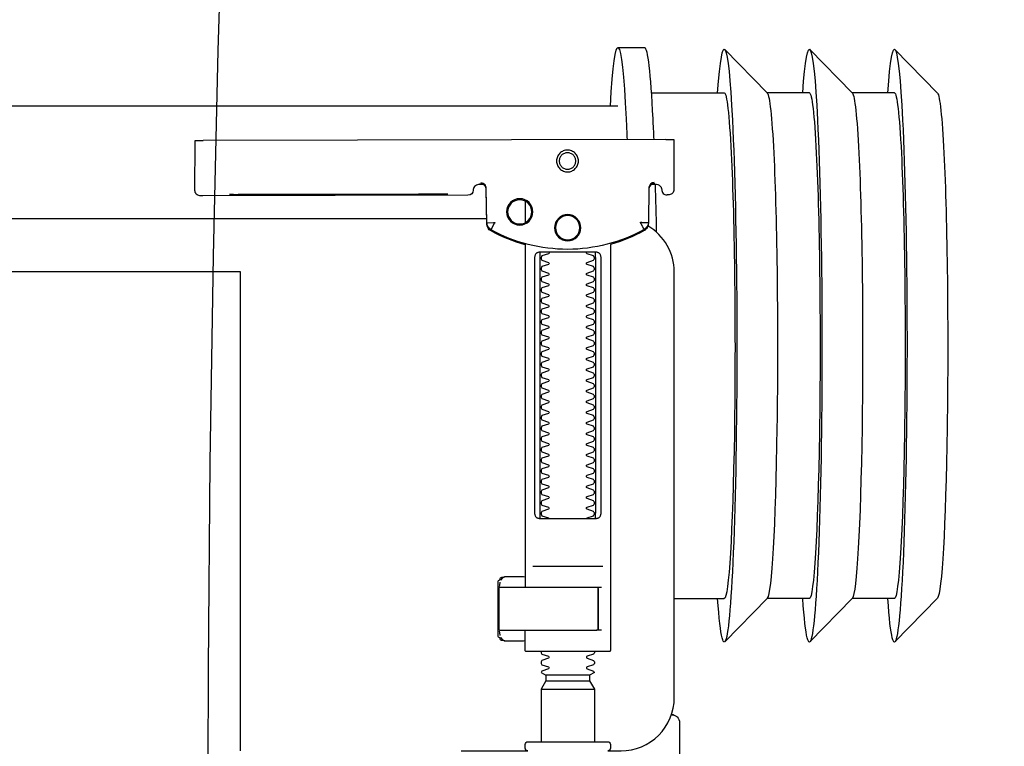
# Model space of a CAD drawing. Header units: millimetres. Extents: x 42924 to 92944, y -369470 to -179866.
# Tile 203 of 256: x 60986 to 61005, y -184049 to -184035. Entities that reach past the tile are written whole.
import ezdxf

# ---------------------------------------------------------------- set-up
doc = ezdxf.new("R2010")
doc.units = ezdxf.units.MM
doc.layers.get('0').update_dxf_attribs({"color": 8})
doc.layers.add('!!_@ wypos sanit nd', color=8, linetype='Continuous', plot=False)
doc.layers.add('E_SAP_ZASIĘG', color=150, linetype='Continuous', plot=False)

# ---------------------------------------------------------------- blocks, each defined once
blk = doc.blocks.new('A$C4ebe9e89')
for points in [[(-0.24944, 0.17326), (-0.24147, 0.18145)], [(-0.24136, 0.17331), (-0.23341, 0.17331), (-0.22548, 0.18145)], [(-0.22538, 0.17331), (-0.21743, 0.17331), (-0.2095, 0.18145)], [(-0.18941, 0.18181), (-0.19441, 0.18181)], [(-0.19567, 0.17331), (-0.20939, 0.17331)], [(-0.18941, 0.17081), (-0.04454, 0.17081), (-0.04035, 0.17071), (-0.03616, 0.17042), (-0.032, 0.16993), (-0.02786, 0.16925), (-0.02376, 0.16837), (-0.0197, 0.16731), (-0.0157, 0.16606), (-0.01176, 0.16462), (-0.00789, 0.163), (-0.0041, 0.1612), (-0.0004, 0.15923), (0.0032, 0.15708), (0.00671, 0.15478), (0.0101, 0.1523), (0.01337, 0.14968)], [(-0.19839, 0.16455), (-0.11148, 0.16437)], [(-0.19593, 0.15629), (-0.19608, 0.15629), (-0.19638, 0.15629), (-0.19593, 0.1562), (-0.19577, 0.15614), (-0.19563, 0.15605), (-0.19551, 0.15594), (-0.1954, 0.15581), (-0.19532, 0.15567), (-0.19526, 0.15551), (-0.19523, 0.15535)], [(-0.16479, 0.14865), (-0.16466, 0.1552), (-0.16464, 0.15536), (-0.1646, 0.15551), (-0.16454, 0.15566), (-0.16445, 0.15579), (-0.16435, 0.15591), (-0.16422, 0.15601), (-0.16408, 0.15609), (-0.16394, 0.15614), (-0.16348, 0.15622), (-0.1638, 0.15623), (-0.16395, 0.15623)], [(-0.12195, 0.15427), (-0.15195, 0.15433)], [(-0.15195, 0.15423), (-0.12195, 0.15417)], [(-0.172, 0.15297), (-0.172, 0.14892)], [(0.16493, 0.14968), (-0.16477, 0.14968)], [(-0.172, 0.14497), (-0.172, 0.08036)], [(-0.1852, 0.14236), (-0.1852, 0.09436)], [(-0.1748, 0.09436), (-0.1748, 0.14236)], [(-0.11847, 0.04968), (-0.11847, 0.13968), (0.11153, 0.13968), (0.11153, 0.04968)], [(-0.17342, 0.08436), (-0.18658, 0.08436)], [(-0.172, 0.0823), (-0.17167, 0.08236), (-0.1682, 0.08236), (-0.16809, 0.08236), (-0.16798, 0.08234), (-0.16789, 0.08225), (-0.16779, 0.08224), (-0.16762, 0.08223), (-0.16752, 0.08223), (-0.16741, 0.08221), (-0.1673, 0.08214), (-0.16725, 0.082), (-0.16725, 0.08174), (-0.16711, 0.08172), (-0.16701, 0.08168), (-0.16693, 0.08162), (-0.16687, 0.08148), (-0.16687, 0.07124), (-0.16691, 0.07111), (-0.16701, 0.07103), (-0.16725, 0.07098), (-0.16725, 0.07071), (-0.16728, 0.07061), (-0.16735, 0.07054), (-0.16746, 0.0705), (-0.16762, 0.07049), (-0.16775, 0.07048), (-0.16789, 0.07046), (-0.16797, 0.07039), (-0.16807, 0.07036), (-0.1682, 0.07036), (-0.17167, 0.07036), (-0.172, 0.07041)], [(-0.16829, 0.08235), (-0.16772, 0.08221), (-0.16738, 0.08176)], [(-0.18633, 0.08036), (-0.17526, 0.08036), (-0.17367, 0.08036)], [(-0.16723, 0.08135), (-0.16714, 0.08082), (-0.16713, 0.08055)], [(-0.24944, 0.07835), (-0.24147, 0.07016)], [(-0.24136, 0.07831), (-0.23341, 0.07831), (-0.22548, 0.07016)], [(-0.22538, 0.07831), (-0.21743, 0.07831), (-0.2095, 0.07016)], [(-0.2, 0.07831), (-0.20939, 0.07831)], [(-0.18633, 0.07236), (-0.1855, 0.07236), (-0.18567, 0.07246), (-0.1857, 0.07256)], [(-0.16713, 0.07216), (-0.16714, 0.0719), (-0.16723, 0.07137)], [(-0.16738, 0.07096), (-0.16772, 0.07051), (-0.16829, 0.07036)], [(-0.1841, 0.06388), (-0.1759, 0.06388)], [(-0.175, 0.06126), (-0.185, 0.06126)], [(-0.1759, 0.06282), (-0.1841, 0.06282)], [(-0.20001, 0.05638), (-0.19987, 0.05642), (-0.19976, 0.05645), (-0.19962, 0.05647), (-0.19948, 0.05647)], [(-0.20099, 0.05497), (-0.20099, 0.00998)]]:
    blk.add_lwpolyline(points)
for points in [[(-0.19989, 0.16454), (-0.19995, 0.15554, 0.009369), (-0.19993, 0.15511), (-0.19991, 0.15494), (-0.19986, 0.15477), (-0.19978, 0.15461), (-0.19968, 0.15447), (-0.19955, 0.15435), (-0.1994, 0.15426), (-0.19924, 0.15419), (-0.19907, 0.15415), (-0.19895, 0.15414), (-0.1988, 0.15414)], [(-0.16412, 0.15607), (-0.16324, 0.15607), (-0.16303, 0.15604), (-0.16282, 0.15598), (-0.16264, 0.15587), (-0.16249, 0.15572), (-0.16236, 0.15555), (-0.16228, 0.15535), (-0.16224, 0.15515, 0.002299), (-0.16224, 0.15503, 0.40455), (-0.16124, 0.15406), (-0.11145, 0.15396), (-0.11127, 0.15396), (-0.11111, 0.15396), (-0.11099, 0.15396), (-0.11083, 0.15397), (-0.11065, 0.15401), (-0.11048, 0.15408), (-0.11033, 0.15418), (-0.1102, 0.1543), (-0.11009, 0.15445), (-0.11001, 0.15461), (-0.10996, 0.15479), (-0.10995, 0.15497), (-0.10997, 0.16396), (-0.10998, 0.16435)], [(-0.19576, 0.15613), (-0.19665, 0.15613, 0.282591), (-0.19753, 0.15558), (-0.19757, 0.15549), (-0.19761, 0.15538), (-0.19763, 0.15529), (-0.19764, 0.15514, -0.415352), (-0.19864, 0.15414)], [(-0.19623, 0.15644), (-0.19587, 0.15638), (-0.19555, 0.15617), (-0.19533, 0.15585), (-0.19523, 0.1555), (-0.19513, 0.14894), (-0.19513, 0.14888, 0.265347), (-0.19435, 0.14762, 0.125711), (-0.17997, 0.14391, 0.125711), (-0.16558, 0.14756, 0.26954), (-0.16479, 0.14885), (-0.16467, 0.1554), (-0.16464, 0.15562), (-0.16456, 0.15583), (-0.16444, 0.15601), (-0.16428, 0.15617), (-0.16409, 0.15628), (-0.16388, 0.15635), (-0.16368, 0.15638)], [(-0.15993, 0.04968), (-0.17248, 0.04968, 0.405519), (-0.172, 0.05018), (-0.172, 0.05088, 0.414214), (-0.1725, 0.05138), (-0.1875, 0.05138, 0.414214), (-0.188, 0.05088), (-0.188, 0.05018, 0.405519), (-0.18751, 0.04968), (-0.19, 0.04968, -0.414214), (-0.2, 0.05968), (-0.2, 0.13968, -0.266001), (-0.19506, 0.1483)], [(-0.19512, 0.14869), (-0.19511, 0.1485), (-0.19509, 0.1484), (-0.19506, 0.1483), (-0.19503, 0.1482), (-0.19498, 0.1481), (-0.19493, 0.148), (-0.19488, 0.14791), (-0.19482, 0.14782), (-0.19475, 0.14774), (-0.19467, 0.14766), (-0.1946, 0.14759), (-0.19451, 0.14753), (-0.19443, 0.14747), (-0.19434, 0.14742), (-0.19358, 0.14701), (-0.19281, 0.14663), (-0.19203, 0.14628), (-0.19124, 0.14594), (-0.19044, 0.14563), (-0.18964, 0.14534), (-0.18882, 0.14507), (-0.188, 0.14483), (-0.188, 0.06856, 0.414214), (-0.1878, 0.06836), (-0.17545, 0.06836), (-0.1722, 0.06836, 0.414214), (-0.172, 0.06856), (-0.172, 0.07236)], [(-0.172, 0.14478), (-0.17117, 0.14502), (-0.17034, 0.14528), (-0.16952, 0.14557), (-0.16871, 0.14588), (-0.16791, 0.14622), (-0.16712, 0.14657), (-0.16635, 0.14695), (-0.16558, 0.14736), (-0.16557, 0.14736, 0.269546), (-0.16479, 0.14865)], [(-0.18353, 0.09336, 0.182836), (-0.18364, 0.09345), (-0.18485, 0.09386, 0.050055), (-0.185, 0.09412), (-0.185, 0.0944, 0.050055), (-0.18485, 0.09466), (-0.18364, 0.09507, 0.719897), (-0.18364, 0.09545), (-0.18485, 0.09586, 0.050055), (-0.185, 0.09612), (-0.185, 0.0964, 0.050055), (-0.18485, 0.09666), (-0.18364, 0.09707, 0.719897), (-0.18364, 0.09745), (-0.18485, 0.09786, 0.050055), (-0.185, 0.09812), (-0.185, 0.0984, 0.050055), (-0.18485, 0.09866), (-0.18364, 0.09907, 0.719897), (-0.18364, 0.09945), (-0.18485, 0.09986, 0.050055), (-0.185, 0.10012), (-0.185, 0.1004, 0.050055), (-0.18485, 0.10066), (-0.18364, 0.10107, 0.719897), (-0.18364, 0.10145), (-0.18485, 0.10186, 0.050055), (-0.185, 0.10212), (-0.185, 0.1024, 0.050055), (-0.18485, 0.10266), (-0.18364, 0.10307, 0.719897), (-0.18364, 0.10345), (-0.18485, 0.10386, 0.050055), (-0.185, 0.10412), (-0.185, 0.1044, 0.050055), (-0.18485, 0.10466), (-0.18364, 0.10507, 0.719897), (-0.18364, 0.10545), (-0.18485, 0.10586, 0.050055), (-0.185, 0.10612), (-0.185, 0.1064, 0.050055), (-0.18485, 0.10666), (-0.18364, 0.10707, 0.719897), (-0.18364, 0.10745), (-0.18485, 0.10786, 0.050055), (-0.185, 0.10812), (-0.185, 0.1084, 0.050055), (-0.18485, 0.10866), (-0.18364, 0.10907, 0.719897), (-0.18364, 0.10945), (-0.18485, 0.10986, 0.050055), (-0.185, 0.11012), (-0.185, 0.1104, 0.050055), (-0.18485, 0.11066), (-0.18364, 0.11107, 0.719897), (-0.18364, 0.11145), (-0.18485, 0.11186, 0.050055), (-0.185, 0.11212), (-0.185, 0.1124, 0.050055), (-0.18485, 0.11266), (-0.18364, 0.11307, 0.719897), (-0.18364, 0.11345), (-0.18485, 0.11386, 0.050055), (-0.185, 0.11412), (-0.185, 0.1144, 0.050055), (-0.18485, 0.11466), (-0.18364, 0.11507, 0.719897), (-0.18364, 0.11545), (-0.18485, 0.11586, 0.050055), (-0.185, 0.11612), (-0.185, 0.1164, 0.050055), (-0.18485, 0.11666), (-0.18364, 0.11707, 0.719897), (-0.18364, 0.11745), (-0.18485, 0.11786, 0.050055), (-0.185, 0.11812), (-0.185, 0.1184, 0.050055), (-0.18485, 0.11866), (-0.18364, 0.11907, 0.719897), (-0.18364, 0.11945), (-0.18485, 0.11986, 0.050055), (-0.185, 0.12012), (-0.185, 0.1204, 0.050055), (-0.18485, 0.12066), (-0.18364, 0.12107, 0.719897), (-0.18364, 0.12145), (-0.18485, 0.12186, 0.050055), (-0.185, 0.12212), (-0.185, 0.1224, 0.050055), (-0.18485, 0.12266), (-0.18364, 0.12307, 0.719897), (-0.18364, 0.12345), (-0.18485, 0.12386, 0.050055), (-0.185, 0.12412), (-0.185, 0.1244, 0.050055), (-0.18485, 0.12466), (-0.18364, 0.12507, 0.719897), (-0.18364, 0.12545), (-0.18485, 0.12586, 0.050055), (-0.185, 0.12612), (-0.185, 0.1264, 0.050055), (-0.18485, 0.12666), (-0.18364, 0.12707, 0.719897), (-0.18364, 0.12745), (-0.18485, 0.12786, 0.050055), (-0.185, 0.12812), (-0.185, 0.1284, 0.050055), (-0.18485, 0.12866), (-0.18364, 0.12907, 0.719897), (-0.18364, 0.12945), (-0.18485, 0.12986, 0.050055), (-0.185, 0.13012), (-0.185, 0.1304, 0.050055), (-0.18485, 0.13066), (-0.18364, 0.13107, 0.719897), (-0.18364, 0.13145), (-0.18485, 0.13186, 0.050055), (-0.185, 0.13212), (-0.185, 0.1324, 0.050055), (-0.18485, 0.13266), (-0.18364, 0.13307, 0.719897), (-0.18364, 0.13345), (-0.18485, 0.13386, 0.050055), (-0.185, 0.13412), (-0.185, 0.1344, 0.050055), (-0.18485, 0.13466), (-0.18364, 0.13507, 0.719897), (-0.18364, 0.13545), (-0.18485, 0.13586, 0.050055), (-0.185, 0.13612), (-0.185, 0.1364, 0.050055), (-0.18485, 0.13666), (-0.18364, 0.13707, 0.719897), (-0.18364, 0.13745), (-0.18485, 0.13786, 0.050055), (-0.185, 0.13812), (-0.185, 0.1384, 0.050055), (-0.18485, 0.13866), (-0.18364, 0.13907, 0.719897), (-0.18364, 0.13945), (-0.18485, 0.13986, 0.050055), (-0.185, 0.14012), (-0.185, 0.1404, 0.050055), (-0.18485, 0.14066), (-0.18364, 0.14107, 0.719897), (-0.18364, 0.14145), (-0.18485, 0.14186, 0.050055), (-0.185, 0.14212), (-0.185, 0.1424, 0.050055), (-0.18485, 0.14266), (-0.18364, 0.14307, 0.474594), (-0.18353, 0.14336)], [(-0.17647, 0.14336, 0.474594), (-0.17636, 0.14307), (-0.17514, 0.14266, 0.050055), (-0.175, 0.1424), (-0.175, 0.14212, 0.050055), (-0.17514, 0.14186), (-0.17636, 0.14145, 0.719897), (-0.17636, 0.14107), (-0.17514, 0.14066, 0.050055), (-0.175, 0.1404), (-0.175, 0.14012, 0.050055), (-0.17514, 0.13986), (-0.17636, 0.13945, 0.719897), (-0.17636, 0.13907), (-0.17514, 0.13866, 0.050055), (-0.175, 0.1384), (-0.175, 0.13812, 0.050055), (-0.17514, 0.13786), (-0.17636, 0.13745, 0.719897), (-0.17636, 0.13707), (-0.17514, 0.13666, 0.050055), (-0.175, 0.1364), (-0.175, 0.13612, 0.050055), (-0.17514, 0.13586), (-0.17636, 0.13545, 0.719897), (-0.17636, 0.13507), (-0.17514, 0.13466, 0.050055), (-0.175, 0.1344), (-0.175, 0.13412, 0.050055), (-0.17514, 0.13386), (-0.17636, 0.13345, 0.719897), (-0.17636, 0.13307), (-0.17514, 0.13266, 0.050055), (-0.175, 0.1324), (-0.175, 0.13212, 0.050055), (-0.17514, 0.13186), (-0.17636, 0.13145, 0.719897), (-0.17636, 0.13107), (-0.17514, 0.13066, 0.050055), (-0.175, 0.1304), (-0.175, 0.13012, 0.050055), (-0.17514, 0.12986), (-0.17636, 0.12945, 0.719897), (-0.17636, 0.12907), (-0.17514, 0.12866, 0.050055), (-0.175, 0.1284), (-0.175, 0.12812, 0.050055), (-0.17514, 0.12786), (-0.17636, 0.12745, 0.719897), (-0.17636, 0.12707), (-0.17514, 0.12666, 0.050055), (-0.175, 0.1264), (-0.175, 0.12612, 0.050055), (-0.17514, 0.12586), (-0.17636, 0.12545, 0.719897), (-0.17636, 0.12507), (-0.17514, 0.12466, 0.050055), (-0.175, 0.1244), (-0.175, 0.12412, 0.050055), (-0.17514, 0.12386), (-0.17636, 0.12345, 0.719897), (-0.17636, 0.12307), (-0.17514, 0.12266, 0.050055), (-0.175, 0.1224), (-0.175, 0.12212, 0.050055), (-0.17514, 0.12186), (-0.17636, 0.12145, 0.719897), (-0.17636, 0.12107), (-0.17514, 0.12066, 0.050055), (-0.175, 0.1204), (-0.175, 0.12012, 0.050055), (-0.17514, 0.11986), (-0.17636, 0.11945, 0.719897), (-0.17636, 0.11907), (-0.17514, 0.11866, 0.050055), (-0.175, 0.1184), (-0.175, 0.11812, 0.050055), (-0.17514, 0.11786), (-0.17636, 0.11745, 0.719897), (-0.17636, 0.11707), (-0.17514, 0.11666, 0.050055), (-0.175, 0.1164), (-0.175, 0.11612, 0.050055), (-0.17514, 0.11586), (-0.17636, 0.11545, 0.719897), (-0.17636, 0.11507), (-0.17514, 0.11466, 0.050055), (-0.175, 0.1144), (-0.175, 0.11412, 0.050055), (-0.17514, 0.11386), (-0.17636, 0.11345, 0.719897), (-0.17636, 0.11307), (-0.17514, 0.11266, 0.050055), (-0.175, 0.1124), (-0.175, 0.11212, 0.050055), (-0.17514, 0.11186), (-0.17636, 0.11145, 0.719897), (-0.17636, 0.11107), (-0.17514, 0.11066, 0.050055), (-0.175, 0.1104), (-0.175, 0.11012, 0.050055), (-0.17514, 0.10986), (-0.17636, 0.10945, 0.719897), (-0.17636, 0.10907), (-0.17514, 0.10866, 0.050055), (-0.175, 0.1084), (-0.175, 0.10812, 0.050055), (-0.17514, 0.10786), (-0.17636, 0.10745, 0.719897), (-0.17636, 0.10707), (-0.17514, 0.10666, 0.050055), (-0.175, 0.1064), (-0.175, 0.10612, 0.050055), (-0.17514, 0.10586), (-0.17636, 0.10545, 0.719897), (-0.17636, 0.10507), (-0.17514, 0.10466, 0.050055), (-0.175, 0.1044), (-0.175, 0.10412, 0.050055), (-0.17514, 0.10386), (-0.17636, 0.10345, 0.719897), (-0.17636, 0.10307), (-0.17514, 0.10266, 0.050055), (-0.175, 0.1024), (-0.175, 0.10212, 0.050055), (-0.17514, 0.10186), (-0.17636, 0.10145, 0.719897), (-0.17636, 0.10107), (-0.17514, 0.10066, 0.050055), (-0.175, 0.1004), (-0.175, 0.10012, 0.050055), (-0.17514, 0.09986), (-0.17636, 0.09945, 0.719897), (-0.17636, 0.09907), (-0.17514, 0.09866, 0.050055), (-0.175, 0.0984), (-0.175, 0.09812, 0.050055), (-0.17514, 0.09786), (-0.17636, 0.09745, 0.719897), (-0.17636, 0.09707), (-0.17514, 0.09666, 0.050055), (-0.175, 0.0964), (-0.175, 0.09612, 0.050055), (-0.17514, 0.09586), (-0.17636, 0.09545, 0.719897), (-0.17636, 0.09507), (-0.17514, 0.09466, 0.050055), (-0.175, 0.0944), (-0.175, 0.09412, 0.050055), (-0.17514, 0.09386), (-0.17636, 0.09345, 0.182836), (-0.17647, 0.09336)], [(-0.1857, 0.08016), (-0.1857, 0.07256), (-0.1857, 0.08016), (-0.18567, 0.08026), (-0.18559, 0.08034), (-0.17695, 0.08036), (-0.16725, 0.08036, -0.414214), (-0.16705, 0.08016), (-0.16705, 0.07256, -0.414214), (-0.16725, 0.07236), (-0.18543, 0.07236), (-0.18553, 0.0724), (-0.18559, 0.07256)], [(-0.185, 0.06836), (-0.185, 0.06812, -0.050055), (-0.18485, 0.06786), (-0.18364, 0.06745, -0.719897), (-0.18364, 0.06707), (-0.18485, 0.06666, -0.050055), (-0.185, 0.0664), (-0.185, 0.06612, -0.050055), (-0.18485, 0.06586), (-0.18364, 0.06545, -0.719897), (-0.18364, 0.06507), (-0.18485, 0.06466, -0.050055), (-0.185, 0.0644), (-0.1841, 0.06388), (-0.1841, 0.06282), (-0.185, 0.06126), (-0.185, 0.05138)], [(-0.175, 0.06836), (-0.175, 0.06812, 0.050055), (-0.17514, 0.06786), (-0.17636, 0.06745, 0.719897), (-0.17636, 0.06707), (-0.17514, 0.06666, 0.050055), (-0.175, 0.0664), (-0.175, 0.06612, 0.050055), (-0.17514, 0.06586), (-0.17636, 0.06545, 0.719897), (-0.17636, 0.06507), (-0.17514, 0.06466, 0.050055), (-0.175, 0.0644), (-0.1759, 0.06388), (-0.1759, 0.06282), (-0.175, 0.06126), (-0.175, 0.05138)], [(-0.20011, 0.05634, 0.091301), (-0.20055, 0.05604, 0.198909), (-0.20099, 0.05497)], [(-0.19944, 0.0564, 0.170835), (-0.20011, 0.05634)]]:
    blk.add_lwpolyline(points, format="xyb")
for points in [[(-0.17994, 0.16256), (-0.17974, 0.16255), (-0.17954, 0.16252), (-0.17934, 0.16247), (-0.17915, 0.1624), (-0.17897, 0.16231), (-0.1788, 0.16221), (-0.17864, 0.16209), (-0.17849, 0.16196), (-0.17836, 0.16181), (-0.17824, 0.16165), (-0.17813, 0.16147), (-0.17805, 0.16129), (-0.17798, 0.1611), (-0.17793, 0.16091), (-0.1779, 0.16071), (-0.17789, 0.16051), (-0.1779, 0.16031), (-0.17793, 0.16011), (-0.17798, 0.15991), (-0.17805, 0.15972), (-0.17814, 0.15954), (-0.17824, 0.15937), (-0.17836, 0.15921), (-0.1785, 0.15906), (-0.17865, 0.15893), (-0.17881, 0.15881), (-0.17898, 0.1587), (-0.17916, 0.15862), (-0.17935, 0.15855), (-0.17955, 0.1585), (-0.17975, 0.15847), (-0.17995, 0.15846), (-0.18015, 0.15847), (-0.18035, 0.1585), (-0.18054, 0.15855), (-0.18073, 0.15862), (-0.18091, 0.15871), (-0.18108, 0.15881), (-0.18124, 0.15893), (-0.18139, 0.15907), (-0.18153, 0.15922), (-0.18165, 0.15938), (-0.18175, 0.15955), (-0.18184, 0.15973), (-0.1819, 0.15992), (-0.18195, 0.16012), (-0.18198, 0.16031), (-0.18199, 0.16052), (-0.18198, 0.16072), (-0.18195, 0.16091), (-0.1819, 0.16111), (-0.18183, 0.1613), (-0.18175, 0.16148), (-0.18164, 0.16165), (-0.18152, 0.16181), (-0.18139, 0.16196), (-0.18124, 0.1621), (-0.18108, 0.16222), (-0.1809, 0.16232), (-0.18072, 0.1624), (-0.18053, 0.16247), (-0.18034, 0.16252), (-0.18014, 0.16255)], [(-0.17994, 0.16205), (-0.17979, 0.16205), (-0.17964, 0.16202), (-0.17949, 0.16199), (-0.17935, 0.16194), (-0.17921, 0.16187), (-0.17908, 0.16179), (-0.17896, 0.1617), (-0.17884, 0.1616), (-0.17874, 0.16149), (-0.17865, 0.16136), (-0.17857, 0.16123), (-0.17851, 0.1611), (-0.17846, 0.16095), (-0.17842, 0.1608), (-0.1784, 0.16065), (-0.17839, 0.1605), (-0.1784, 0.16035), (-0.17842, 0.1602), (-0.17846, 0.16005), (-0.17851, 0.15991), (-0.17858, 0.15977), (-0.17866, 0.15964), (-0.17875, 0.15952), (-0.17885, 0.15941), (-0.17896, 0.1593), (-0.17908, 0.15921), (-0.17921, 0.15914), (-0.17935, 0.15907), (-0.1795, 0.15902), (-0.17964, 0.15898), (-0.17979, 0.15896), (-0.17995, 0.15895), (-0.1801, 0.15896), (-0.18025, 0.15899), (-0.18039, 0.15902), (-0.18054, 0.15907), (-0.18067, 0.15914), (-0.18081, 0.15922), (-0.18093, 0.15931), (-0.18104, 0.15941), (-0.18114, 0.15952), (-0.18123, 0.15965), (-0.18131, 0.15978), (-0.18138, 0.15991), (-0.18143, 0.16006), (-0.18146, 0.16021), (-0.18148, 0.16036), (-0.18149, 0.16051), (-0.18148, 0.16066), (-0.18146, 0.16081), (-0.18142, 0.16096), (-0.18137, 0.1611), (-0.18131, 0.16124), (-0.18123, 0.16137), (-0.18114, 0.16149), (-0.18104, 0.1616), (-0.18092, 0.1617), (-0.1808, 0.1618), (-0.18067, 0.16187), (-0.18053, 0.16194), (-0.18039, 0.16199), (-0.18024, 0.16203), (-0.18009, 0.16205)], [(-0.17471, 0.14336), (-0.17462, 0.14336), (-0.17454, 0.14335), (-0.17445, 0.14333), (-0.17436, 0.14331), (-0.17428, 0.14327), (-0.1742, 0.14323), (-0.17413, 0.14318), (-0.17406, 0.14313), (-0.174, 0.14306), (-0.17394, 0.14299), (-0.17389, 0.1429), (-0.17384, 0.1428), (-0.1738, 0.1427), (-0.17378, 0.14259), (-0.17376, 0.14247), (-0.17375, 0.14236), (-0.17375, 0.09436), (-0.17376, 0.09424), (-0.17378, 0.09413), (-0.1738, 0.09402), (-0.17384, 0.09391), (-0.17389, 0.09382), (-0.17394, 0.09373), (-0.174, 0.09366), (-0.17406, 0.09359), (-0.17413, 0.09353), (-0.1742, 0.09349), (-0.17428, 0.09344), (-0.17436, 0.09341), (-0.17445, 0.09339), (-0.17454, 0.09337), (-0.17462, 0.09336), (-0.17471, 0.09336), (-0.18529, 0.09336), (-0.18538, 0.09336), (-0.18546, 0.09337), (-0.18555, 0.09339), (-0.18564, 0.09341), (-0.18572, 0.09344), (-0.1858, 0.09349), (-0.18587, 0.09353), (-0.18594, 0.09359), (-0.186, 0.09366), (-0.18606, 0.09373), (-0.18611, 0.09382), (-0.18616, 0.09391), (-0.1862, 0.09402), (-0.18622, 0.09413), (-0.18624, 0.09424), (-0.18624, 0.09436), (-0.18624, 0.14236), (-0.18624, 0.14247), (-0.18622, 0.14259), (-0.1862, 0.1427), (-0.18616, 0.1428), (-0.18611, 0.1429), (-0.18606, 0.14299), (-0.186, 0.14306), (-0.18594, 0.14313), (-0.18587, 0.14318), (-0.1858, 0.14323), (-0.18572, 0.14327), (-0.18564, 0.14331), (-0.18555, 0.14333), (-0.18546, 0.14335), (-0.18538, 0.14336), (-0.18529, 0.14336)]]:
    blk.add_lwpolyline(points, close=True)
for points in [[(-0.19435, 0.14766), (-0.19435, 0.14766), (-0.19435, 0.14766), (-0.19435, 0.14766), (-0.19435, 0.14766), (-0.19435, 0.14766), (-0.19434, 0.14766), (-0.19434, 0.14766), (-0.19434, 0.14766), (-0.19434, 0.14766), (-0.19434, 0.14766), (-0.19435, 0.14766), (-0.19435, 0.14766), (-0.19435, 0.14766), (-0.19435, 0.14766), (-0.19435, 0.14766), (-0.19435, 0.14766), (-0.19435, 0.14766), (-0.19435, 0.14766), (-0.19435, 0.14767), (-0.19435, 0.14767), (-0.19435, 0.14767), (-0.19435, 0.14767), (-0.19435, 0.14767), (-0.19435, 0.14767), (-0.19435, 0.14768), (-0.19434, 0.14768), (-0.19434, 0.14768), (-0.19434, 0.14769), (-0.19434, 0.14769), (-0.19433, 0.1477), (-0.19433, 0.1477), (-0.19433, 0.14771), (-0.19433, 0.14771), (-0.19433, 0.14772), (-0.19432, 0.14772), (-0.19432, 0.14773), (-0.19432, 0.14773), (-0.19431, 0.14774), (-0.19431, 0.14774), (-0.19431, 0.14775), (-0.1943, 0.14776), (-0.1943, 0.14776), (-0.1943, 0.14777), (-0.19429, 0.14778), (-0.19429, 0.14779), (-0.19428, 0.14779), (-0.19428, 0.1478), (-0.19428, 0.14781), (-0.19427, 0.14782), (-0.19427, 0.14783), (-0.19426, 0.14784), (-0.19426, 0.14784), (-0.19425, 0.14785), (-0.19425, 0.14786), (-0.19424, 0.14787), (-0.19424, 0.14788), (-0.19423, 0.14789), (-0.19423, 0.1479), (-0.19422, 0.14791), (-0.19421, 0.14792), (-0.19421, 0.14793), (-0.1942, 0.14794), (-0.1942, 0.14796), (-0.19419, 0.14797), (-0.19418, 0.14798), (-0.19418, 0.14799), (-0.19417, 0.148), (-0.19416, 0.14801), (-0.19416, 0.14803), (-0.19415, 0.14804), (-0.19414, 0.14806), (-0.19412, 0.14809), (-0.19411, 0.14812), (-0.19409, 0.14814), (-0.19408, 0.14817), (-0.19406, 0.1482), (-0.19405, 0.14823), (-0.19395, 0.14841), (-0.19393, 0.14844), (-0.19389, 0.14851), (-0.19388, 0.14854), (-0.19386, 0.14858), (-0.19384, 0.14861), (-0.19382, 0.14864), (-0.1938, 0.14868), (-0.19378, 0.14871), (-0.19376, 0.14875), (-0.19375, 0.14877), (-0.19375, 0.14878), (-0.19374, 0.14878), (-0.19373, 0.1488), (-0.19373, 0.14881), (-0.19372, 0.14882), (-0.19372, 0.14883), (-0.19371, 0.14884), (-0.19371, 0.14885), (-0.1937, 0.14885), (-0.1937, 0.14886), (-0.1937, 0.14886), (-0.1937, 0.14886), (-0.1937, 0.14887), (-0.1937, 0.14887), (-0.19369, 0.14888), (-0.19369, 0.14889), (-0.19369, 0.14889), (-0.19368, 0.1489), (-0.19368, 0.1489), (-0.19368, 0.1489), (-0.19368, 0.14891), (-0.19367, 0.14891), (-0.19367, 0.14892), (-0.19366, 0.14892), (-0.19366, 0.14892), (-0.19365, 0.14893), (-0.19365, 0.14893), (-0.19364, 0.14894), (-0.19364, 0.14894), (-0.19364, 0.14894), (-0.19363, 0.14895), (-0.19363, 0.14895), (-0.19363, 0.14896), (-0.19363, 0.14896), (-0.19363, 0.14896), (-0.19363, 0.14897), (-0.19363, 0.14897), (-0.19363, 0.14898), (-0.19363, 0.14898), (-0.19363, 0.14899), (-0.19363, 0.14899), (-0.19364, 0.14899), (-0.19364, 0.149), (-0.19364, 0.149), (-0.19364, 0.149), (-0.19365, 0.149), (-0.19365, 0.149), (-0.19365, 0.149), (-0.19365, 0.149), (-0.19365, 0.149), (-0.19365, 0.149), (-0.19366, 0.149), (-0.19366, 0.149), (-0.19366, 0.149), (-0.19366, 0.149), (-0.19366, 0.149), (-0.19367, 0.149), (-0.19367, 0.149), (-0.19367, 0.149), (-0.19367, 0.149), (-0.19368, 0.149), (-0.19368, 0.149), (-0.19368, 0.149), (-0.19369, 0.149), (-0.19369, 0.14899), (-0.1937, 0.14899), (-0.1937, 0.14899), (-0.1937, 0.14899), (-0.19371, 0.14899), (-0.19371, 0.14899), (-0.19371, 0.14899), (-0.19372, 0.14898), (-0.19372, 0.14898), (-0.19373, 0.14898), (-0.19373, 0.14898), (-0.19373, 0.14898), (-0.19374, 0.14898), (-0.19374, 0.14898), (-0.19375, 0.14898), (-0.19375, 0.14899), (-0.19376, 0.14899), (-0.19376, 0.14899), (-0.19376, 0.14899), (-0.19377, 0.14899), (-0.19377, 0.14899), (-0.19377, 0.14899), (-0.19378, 0.14899), (-0.19378, 0.14899), (-0.19378, 0.14899), (-0.19378, 0.14899), (-0.19378, 0.14899), (-0.19379, 0.14899), (-0.19379, 0.14899), (-0.19379, 0.14899), (-0.1938, 0.14899), (-0.1938, 0.14899), (-0.19381, 0.14899), (-0.19381, 0.14899), (-0.19382, 0.14899), (-0.19382, 0.14899), (-0.19383, 0.14899), (-0.19384, 0.14899), (-0.19385, 0.14899), (-0.19385, 0.14899), (-0.19386, 0.14899), (-0.19387, 0.14899), (-0.19388, 0.14899), (-0.19388, 0.14899), (-0.19389, 0.14898), (-0.1939, 0.14898), (-0.19391, 0.14898), (-0.19392, 0.14898), (-0.19397, 0.14898), (-0.19398, 0.14898), (-0.19399, 0.14898), (-0.194, 0.14898), (-0.19401, 0.14898), (-0.19402, 0.14898), (-0.19403, 0.14898), (-0.19404, 0.14898), (-0.19406, 0.14898), (-0.19407, 0.14898), (-0.19408, 0.14898), (-0.19409, 0.14898), (-0.1941, 0.14898), (-0.19411, 0.14898), (-0.19416, 0.14898), (-0.19419, 0.14898), (-0.19421, 0.14898), (-0.19424, 0.14898), (-0.19426, 0.14898), (-0.19428, 0.14898), (-0.19431, 0.14898), (-0.19433, 0.14898), (-0.19435, 0.14898), (-0.19438, 0.14897), (-0.19455, 0.14897), (-0.19457, 0.14897), (-0.19459, 0.14897), (-0.19461, 0.14897), (-0.19463, 0.14897), (-0.19464, 0.14897), (-0.19465, 0.14897), (-0.19466, 0.14897), (-0.19467, 0.14897), (-0.19468, 0.14897), (-0.19469, 0.14897), (-0.1947, 0.14897), (-0.19471, 0.14897), (-0.19472, 0.14897), (-0.19473, 0.14897), (-0.19473, 0.14897), (-0.19474, 0.14897), (-0.19475, 0.14897), (-0.19476, 0.14897), (-0.19477, 0.14897), (-0.19478, 0.14897), (-0.19479, 0.14897), (-0.19479, 0.14897), (-0.1948, 0.14897), (-0.19481, 0.14897), (-0.19482, 0.14896), (-0.19483, 0.14896), (-0.19483, 0.14896), (-0.19484, 0.14896), (-0.19485, 0.14896), (-0.19486, 0.14896), (-0.19486, 0.14896), (-0.19487, 0.14896), (-0.19488, 0.14896), (-0.19489, 0.14896), (-0.19489, 0.14896), (-0.1949, 0.14896), (-0.19491, 0.14896), (-0.19491, 0.14896), (-0.19492, 0.14896), (-0.19493, 0.14896), (-0.19493, 0.14896), (-0.19494, 0.14896), (-0.19495, 0.14896), (-0.19495, 0.14896), (-0.19496, 0.14896), (-0.19497, 0.14896), (-0.19498, 0.14896), (-0.19499, 0.14896), (-0.19499, 0.14896), (-0.195, 0.14896), (-0.19501, 0.14896), (-0.19501, 0.14896), (-0.19502, 0.14896), (-0.19502, 0.14896), (-0.19503, 0.14896), (-0.19503, 0.14896), (-0.19504, 0.14896), (-0.19504, 0.14896), (-0.19504, 0.14896), (-0.19505, 0.14896), (-0.19505, 0.14896), (-0.19506, 0.14896), (-0.19506, 0.14896), (-0.19506, 0.14896), (-0.19507, 0.14896), (-0.19507, 0.14896), (-0.19508, 0.14896), (-0.19508, 0.14896), (-0.19508, 0.14896), (-0.19509, 0.14896), (-0.19509, 0.14896), (-0.19509, 0.14896), (-0.1951, 0.14896), (-0.1951, 0.14896), (-0.1951, 0.14896), (-0.1951, 0.14896), (-0.19511, 0.14896), (-0.19511, 0.14896), (-0.19511, 0.14896), (-0.19511, 0.14896), (-0.19511, 0.14896), (-0.19512, 0.14896), (-0.19512, 0.14896), (-0.19512, 0.14896), (-0.19512, 0.14896), (-0.19512, 0.14896), (-0.19512, 0.14896), (-0.19512, 0.14895), (-0.19513, 0.14895), (-0.19513, 0.14895), (-0.19513, 0.14895), (-0.19513, 0.14895), (-0.19513, 0.14895), (-0.19513, 0.14895), (-0.19513, 0.14895), (-0.19513, 0.14895), (-0.19513, 0.14895), (-0.19513, 0.14895), (-0.19513, 0.14895), (-0.19513, 0.14895), (-0.19513, 0.14895), (-0.19513, 0.14895), (-0.19513, 0.14896), (-0.19513, 0.14896), (-0.19513, 0.14896), (-0.19513, 0.14896), (-0.19513, 0.14896), (-0.19513, 0.14896), (-0.19513, 0.14896), (-0.19513, 0.14896), (-0.19513, 0.14896), (-0.19513, 0.14896), (-0.19513, 0.14896), (-0.19513, 0.14896), (-0.19513, 0.14896), (-0.19513, 0.14896), (-0.19513, 0.14896), (-0.19513, 0.14895), (-0.19513, 0.14895, 0.269547)], [(-0.1648, 0.14889), (-0.16481, 0.14889), (-0.16484, 0.1489), (-0.16497, 0.1489), (-0.16603, 0.14893), (-0.16612, 0.14893), (-0.16616, 0.14893), (-0.1662, 0.14893), (-0.16623, 0.14894), (-0.16627, 0.14895), (-0.1663, 0.14893), (-0.1663, 0.1489), (-0.16627, 0.14888), (-0.16625, 0.14885), (-0.16623, 0.14881), (-0.16621, 0.14878), (-0.16619, 0.14875), (-0.16561, 0.14767), (-0.16559, 0.14763), (-0.16558, 0.1476, 0.269546)]]:
    blk.add_lwpolyline(points, format="xyb", close=True)
for centre, radius in [((-0.17096, 0.15095), 0.00247), ((-0.17096, 0.15095), 0.00227), ((-0.17997, 0.14797), 0.00247), ((-0.17997, 0.14797), 0.00227)]:
    blk.add_circle(centre, radius)
for centre, major_axis, ratio, start_param, end_param in [((-0.24136, 0.12581), (0, 0.0557), 0.04256, 5.733752, 6.988802), ((-0.22538, 0.12581), (0, 0.0557), 0.04256, 5.733752, 6.988802), ((-0.20939, 0.12581), (0, 0.0557), 0.04256, 5.733752, 6.988802), ((-0.18941, 0.12581), (0, 0.056), 0.04256, 5.645661, 6.988802), ((-0.19441, 0.12581), (0, 0.056), 0.04256, 0, 0.705617), ((-0.24936, 0.12581), (0, 0.0475), 0.04256, 0.043665, 0.705617), ((-0.24136, 0.12581), (0, 0.0475), 0.04256, 0, 0.705617), ((-0.23337, 0.12581), (0, 0.0475), 0.04256, 0.043665, 0.705617), ((-0.22538, 0.12581), (0, 0.0475), 0.04256, 0, 0.705617), ((-0.21738, 0.12581), (0, 0.0475), 0.04256, 0.043665, 0.705617), ((-0.20939, 0.12581), (0, 0.0475), 0.04256, 0, 0.705617), ((-0.19441, 0.12581), (0, 0.056), 0.04256, 0.705617, 0.806963), ((-0.18941, 0.12581), (0, 0.056), 0.04256, 0.705617, 0.807212), ((-0.24136, 0.12581), (0, 0.0557), 0.04256, 0.705617, 3.691026), ((-0.22538, 0.12581), (0, 0.0557), 0.04256, 0.705617, 3.691026), ((-0.20939, 0.12581), (0, 0.0557), 0.04256, 0.705617, 3.691026), ((-0.19839, 0.16453), (-0.0015, 0), 0.008726, 4.712674, 6.283151), ((-0.11148, 0.16436), (-0.0015, 0), 0.008726, 3.141878, 4.712682), ((-0.24936, 0.12581), (0, 0.0475), 0.04256, 0.705617, 3.097928), ((-0.24136, 0.12581), (0, 0.0475), 0.04256, 0.705617, 3.141593), ((-0.23337, 0.12581), (0, 0.0475), 0.04256, 0.705617, 3.097928), ((-0.22538, 0.12581), (0, 0.0475), 0.04256, 0.705617, 3.141593), ((-0.21738, 0.12581), (0, 0.0475), 0.04256, 0.705617, 3.097928), ((-0.20939, 0.12581), (0, 0.0475), 0.04256, 0.705617, 3.141593), ((-0.19663, 0.15713), (-0.000002, -0.001), 0.000289, 6.274459, 6.283185), ((-0.19441, 0.12581), (0, 0.056), 0.04256, 0.998527, 1.179108), ((-0.16324, 0.15707), (-0.000002, -0.001), 0.000289, 6.274459, 6.283185), ((-0.19879, 0.15514), (-0.000011, -0.001), 0.706875, 0, 0.012337), ((-0.19844, 0.15414), (-0.000501, 0.000001), 0.008726, 0.786107, 1.14947), ((-0.19864, 0.15514), (-0.000006, -0.001), 0.408573, 0, 0.00956), ((-0.15195, 0.15428), (0.0055, -0.00001), 0.008726, 1.571085, 4.712678), ((-0.12195, 0.15422), (0.0055, -0.00001), 0.008726, 4.712678, 7.854271), ((-0.19463, 0.14876), (-0.0005, -0.000008), 0.017454, 0, 0.000137), ((-0.16529, 0.14886), (0.0005, -0.00001), 0.000006, 6.282744, 6.283185), ((-0.1852, 0.14236), (0, 0.001), 0.000289, 4.712389, 6.283185), ((-0.1748, 0.14236), (0, -0.001), 0.000289, 1.570796, 3.141593), ((-0.1852, 0.09436), (0, -0.001), 0.000289, 0, 1.570796), ((-0.1748, 0.09436), (0, -0.001), 0.000289, 0, 1.570796), ((-0.16763, 0.08203), (0.000004, 0.0002), 0.133184, 0.00502, 0.005026), ((-0.16723, 0.08153), (0.000013, 0.0002), 0.223, 0.006306, 0.006351), ((-0.16763, 0.07069), (0.000004, -0.0002), 0.133184, 6.278107, 6.278112), ((-0.16723, 0.07118), (0.000013, -0.0002), 0.223, 6.276731, 6.276777)]:
    blk.add_ellipse(centre, major_axis=major_axis, ratio=ratio, start_param=start_param, end_param=end_param)

msp = doc.modelspace()

# ---------------------------------------------------------------- linework, layer by layer
at = {"layer": 'E_SAP_ZASIĘG'}
for centre in [(61589.69013, -184051.49546), (61459.23087, -184571.00094)]:
    msp.add_circle(centre, 600, dxfattribs=at)

# ---------------------------------------------------------------- block references
at = {"layer": '!!_@ wypos sanit nd', "xscale": -100, "yscale": 100, "zscale": 100}
msp.add_blockref('A$C4ebe9e89', (60978.45602, -184054.13485), dxfattribs=at)

doc.saveas('drawing.dxf')
